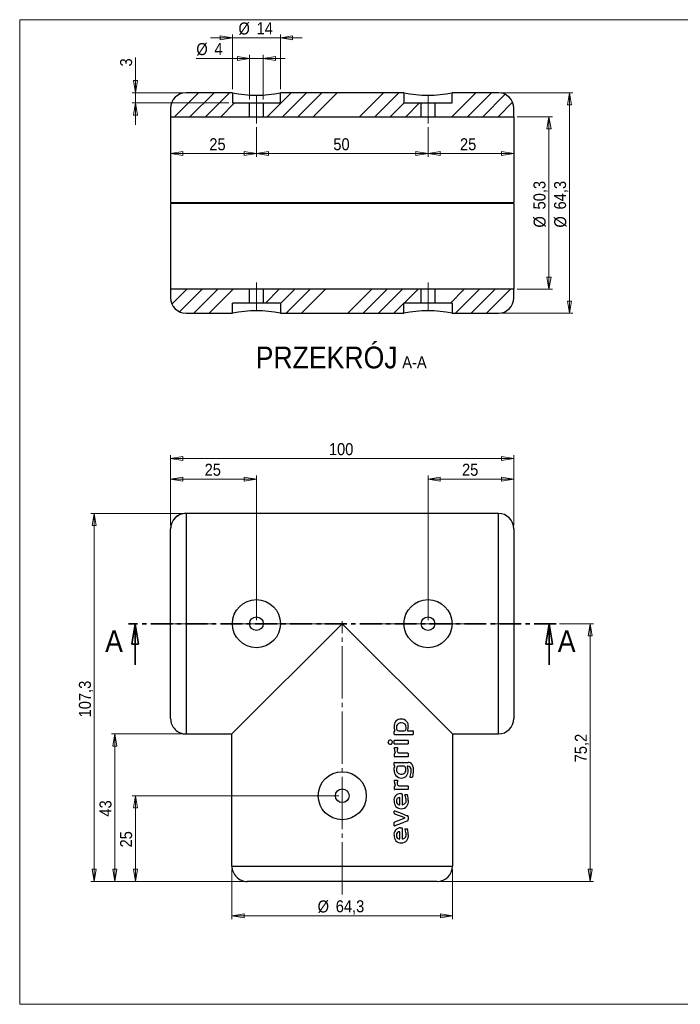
# Model space of a CAD drawing. Header units: millimetres. Extents: x 30 to 415, y 5 to 292.
# Tile 1 of 2: x 30 to 222, y 5 to 292. Entities that reach past the tile are written whole.
import ezdxf

# ---------------------------------------------------------------- set-up
doc = ezdxf.new("R2010")
doc.units = ezdxf.units.MM
for name, pattern in [('SLD-Linia-ciągła', [0]), ('SLD-Linia-długa-kreska-kropka', [19.05, 15.24, -1.27, 1.27, -1.27]), ('SLD-Linia-kreska-kropka', [10.16, 6.35, -1.27, 1.27, -1.27])]:
    doc.linetypes.add(name, pattern=pattern)
doc.styles.add('SLDTEXTSTYLE0', font='GOTHIC.TTF', dxfattribs={"width": 0.913})
doc.dimstyles.new('SLDDIMSTYLE0', dxfattribs={"dimtxt": 3.5, "dimasz": 3.556, "dimexe": 0, "dimexo": 0.0625, "dimgap": 0.875, "dimtad": 1, "dimdec": 1, "dimrnd": 1e-09, "dimzin": 12, "dimdsep": 46, "dimtxsty": 'SLDTEXTSTYLE0', "dimblk1": 'CLOSED', "dimblk2": 'CLOSED', "dimsah": 1, "dimcen": 0.09, "dimadec": 0, "dimazin": 3, "dimtfac": 1, "dimtdec": 1, "dimtofl": 0, "dimtmove": 0, "dimatfit": 3, "dimldrblk": 'CLOSED', "dimfxl": 1, "dimfrac": 2, "dimtolj": 1, "dimtzin": 12, "dimarcsym": 0})
doc.dimstyles.new('SLDDIMSTYLE1', dxfattribs={"dimtxt": 3.5, "dimasz": 3.556, "dimexe": 0, "dimexo": 0.0625, "dimgap": 0.875, "dimtad": 1, "dimdec": 1, "dimrnd": 1e-09, "dimzin": 12, "dimdsep": 46, "dimtxsty": 'SLDTEXTSTYLE0', "dimblk1": 'CLOSED', "dimblk2": 'CLOSED', "dimsah": 1, "dimcen": 0.09, "dimadec": 0, "dimazin": 3, "dimtfac": 1, "dimtdec": 1, "dimtmove": 0, "dimatfit": 0, "dimldrblk": 'CLOSED', "dimfxl": 1, "dimfrac": 2, "dimtolj": 1, "dimtzin": 12, "dimarcsym": 0})

# ---------------------------------------------------------------- blocks, each defined once
blk = doc.blocks.new('_Closed')
at = {"color": 0, "linetype": 'ByBlock', "lineweight": -2}
for p, q in [((-1, 0.166667), (0, 0)), ((-1, 0.166667), (-1, -0.166667)), ((0, 0), (-1, -0.166667)), ((0, 0), (-1, 0))]:
    blk.add_line(p, q, dxfattribs=at)
blk = doc.blocks.new('_D')
at = {"color": 7, "linetype": 'SLD-Linia-ciągła', "lineweight": 18, "true_color": 0xffffff}
for p, q in [((187.29, 115.95), (197.23, 115.95)), ((196.23, 40.8), (196.23, 115.95)), ((152.63, 40.8), (197.23, 40.8))]:
    blk.add_line(p, q, dxfattribs=at)
at = {"color": 7, "linetype": 'SLD-Linia-ciągła', "lineweight": 18, "true_color": 0xffffff, "xscale": 3.556, "yscale": 3.556}
for p, rotation in [((196.23, 115.95), 90.0000000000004), ((196.23, 40.8), 270.0000000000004)]:
    blk.add_blockref('_Closed', p, dxfattribs=dict(at, rotation=rotation))
at = {"color": 7, "linetype": 'SLD-Linia-ciągła', "lineweight": 18, "true_color": 0xffffff, "insert": (191.76, 75.53), "char_height": 3.5, "attachment_point": 1, "rotation": 90, "style": 'SLDTEXTSTYLE0'}
blk.add_mtext('75,2', dxfattribs=at)
blk = doc.blocks.new('_D_1')
at = {"color": 7, "linetype": 'SLD-Linia-ciągła', "lineweight": 18, "true_color": 0xffffff}
for p, q in [((73.98, 144.6), (73.98, 165.1)), ((173.98, 164.1), (73.98, 164.1)), ((173.98, 144.6), (173.98, 165.1))]:
    blk.add_line(p, q, dxfattribs=at)
at = {"color": 7, "linetype": 'SLD-Linia-ciągła', "lineweight": 18, "true_color": 0xffffff, "xscale": 3.556, "yscale": 3.556, "rotation": 180.0000000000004}
blk.add_blockref('_Closed', (73.98, 164.1), dxfattribs=at)
at = {"color": 7, "linetype": 'SLD-Linia-ciągła', "lineweight": 18, "true_color": 0xffffff, "xscale": 3.556, "yscale": 3.556}
blk.add_blockref('_Closed', (173.98, 164.1), dxfattribs=at)
at = {"color": 7, "linetype": 'SLD-Linia-ciągła', "lineweight": 18, "true_color": 0xffffff, "insert": (120.1, 168.57), "char_height": 3.5, "attachment_point": 1, "style": 'SLDTEXTSTYLE0'}
blk.add_mtext('100', dxfattribs=at)
blk = doc.blocks.new('_D_2')
at = {"color": 7, "linetype": 'SLD-Linia-ciągła', "lineweight": 18, "true_color": 0xffffff}
for p, q in [((148.98, 116.95), (148.98, 159.1)), ((148.98, 158.1), (173.98, 158.1)), ((173.98, 144.6), (173.98, 159.1))]:
    blk.add_line(p, q, dxfattribs=at)
at = {"color": 7, "linetype": 'SLD-Linia-ciągła', "lineweight": 18, "true_color": 0xffffff, "xscale": 3.556, "yscale": 3.556, "rotation": 180.0000000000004}
blk.add_blockref('_Closed', (148.98, 158.1), dxfattribs=at)
at = {"color": 7, "linetype": 'SLD-Linia-ciągła', "lineweight": 18, "true_color": 0xffffff, "xscale": 3.556, "yscale": 3.556}
blk.add_blockref('_Closed', (173.98, 158.1), dxfattribs=at)
at = {"color": 7, "linetype": 'SLD-Linia-ciągła', "lineweight": 18, "true_color": 0xffffff, "insert": (158.89, 162.57), "char_height": 3.5, "attachment_point": 1, "style": 'SLDTEXTSTYLE0'}
blk.add_mtext('25', dxfattribs=at)
blk = doc.blocks.new('_D_3')
at = {"color": 7, "linetype": 'SLD-Linia-ciągła', "lineweight": 18, "true_color": 0xffffff}
for p, q in [((73.98, 144.6), (73.98, 159.1)), ((98.98, 158.1), (73.98, 158.1)), ((98.98, 116.95), (98.98, 159.1))]:
    blk.add_line(p, q, dxfattribs=at)
at = {"color": 7, "linetype": 'SLD-Linia-ciągła', "lineweight": 18, "true_color": 0xffffff, "xscale": 3.556, "yscale": 3.556, "rotation": 180.0000000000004}
blk.add_blockref('_Closed', (73.98, 158.1), dxfattribs=at)
at = {"color": 7, "linetype": 'SLD-Linia-ciągła', "lineweight": 18, "true_color": 0xffffff, "xscale": 3.556, "yscale": 3.556}
blk.add_blockref('_Closed', (98.98, 158.1), dxfattribs=at)
at = {"color": 7, "linetype": 'SLD-Linia-ciągła', "lineweight": 18, "true_color": 0xffffff, "insert": (83.89, 162.57), "char_height": 3.5, "attachment_point": 1, "style": 'SLDTEXTSTYLE0'}
blk.add_mtext('25', dxfattribs=at)
blk = doc.blocks.new('_D_4')
at = {"color": 7, "linetype": 'SLD-Linia-ciągła', "lineweight": 18, "true_color": 0xffffff}
for p, q in [((122.98, 65.8), (62.73, 65.8)), ((63.73, 40.8), (63.73, 65.8)), ((95.33, 40.8), (62.73, 40.8))]:
    blk.add_line(p, q, dxfattribs=at)
at = {"color": 7, "linetype": 'SLD-Linia-ciągła', "lineweight": 18, "true_color": 0xffffff, "xscale": 3.556, "yscale": 3.556}
for p, rotation in [((63.73, 65.8), 90.0000000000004), ((63.73, 40.8), 270.0000000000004)]:
    blk.add_blockref('_Closed', p, dxfattribs=dict(at, rotation=rotation))
at = {"color": 7, "linetype": 'SLD-Linia-ciągła', "lineweight": 18, "true_color": 0xffffff, "insert": (59.25, 50.71), "char_height": 3.5, "attachment_point": 1, "rotation": 90, "style": 'SLDTEXTSTYLE0'}
blk.add_mtext('25', dxfattribs=at)
blk = doc.blocks.new('_D_5')
at = {"color": 7, "linetype": 'SLD-Linia-ciągła', "lineweight": 18, "true_color": 0xffffff}
for p, q in [((77.48, 148.1), (50.73, 148.1)), ((51.73, 40.8), (51.73, 148.1)), ((95.33, 40.8), (50.73, 40.8))]:
    blk.add_line(p, q, dxfattribs=at)
at = {"color": 7, "linetype": 'SLD-Linia-ciągła', "lineweight": 18, "true_color": 0xffffff, "xscale": 3.556, "yscale": 3.556}
for p, rotation in [((51.73, 148.1), 90.00000000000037), ((51.73, 40.8), 270.0000000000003)]:
    blk.add_blockref('_Closed', p, dxfattribs=dict(at, rotation=rotation))
at = {"color": 7, "linetype": 'SLD-Linia-ciągła', "lineweight": 18, "true_color": 0xffffff, "insert": (47.25, 88.63), "char_height": 3.5, "attachment_point": 1, "rotation": 90, "style": 'SLDTEXTSTYLE0'}
blk.add_mtext('107,3', dxfattribs=at)
blk = doc.blocks.new('_D_6')
at = {"color": 7, "linetype": 'SLD-Linia-ciągła', "lineweight": 18, "true_color": 0xffffff}
for p, q in [((77.48, 83.8), (56.73, 83.8)), ((57.73, 83.8), (57.73, 40.8)), ((95.33, 40.8), (56.73, 40.8))]:
    blk.add_line(p, q, dxfattribs=at)
at = {"color": 7, "linetype": 'SLD-Linia-ciągła', "lineweight": 18, "true_color": 0xffffff, "xscale": 3.556, "yscale": 3.556}
for p, rotation in [((57.73, 83.8), 90.0000000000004), ((57.73, 40.8), 270.0000000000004)]:
    blk.add_blockref('_Closed', p, dxfattribs=dict(at, rotation=rotation))
at = {"color": 7, "linetype": 'SLD-Linia-ciągła', "lineweight": 18, "true_color": 0xffffff, "insert": (53.25, 59.71), "char_height": 3.5, "attachment_point": 1, "rotation": 90, "style": 'SLDTEXTSTYLE0'}
blk.add_mtext('43', dxfattribs=at)
blk = doc.blocks.new('_D_7')
at = {"color": 7, "linetype": 'SLD-Linia-ciągła', "lineweight": 18, "true_color": 0xffffff}
for p, q in [((91.83, 44.3), (91.83, 29.8)), ((156.13, 44.3), (156.13, 29.8)), ((156.13, 30.8), (91.83, 30.8))]:
    blk.add_line(p, q, dxfattribs=at)
at = {"color": 7, "linetype": 'SLD-Linia-ciągła', "lineweight": 18, "true_color": 0xffffff, "xscale": 3.556, "yscale": 3.556, "rotation": 180.0000000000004}
blk.add_blockref('_Closed', (91.83, 30.8), dxfattribs=at)
at = {"color": 7, "linetype": 'SLD-Linia-ciągła', "lineweight": 18, "true_color": 0xffffff, "xscale": 3.556, "yscale": 3.556}
blk.add_blockref('_Closed', (156.13, 30.8), dxfattribs=at)
at = {"color": 7, "linetype": 'SLD-Linia-ciągła', "lineweight": 18, "true_color": 0xffffff, "char_height": 3.5, "attachment_point": 1, "style": 'SLDTEXTSTYLE0'}
for s, insert in [('%%c', (116.81, 35.27)), ('64,3', (122.09, 35.32))]:
    blk.add_mtext(s, dxfattribs=dict(at, insert=insert))
blk = doc.blocks.new('_D_8')
at = {"color": 7, "linetype": 'SLD-Linia-ciągła', "lineweight": 18, "true_color": 0xffffff}
for p, q in [((174.98, 263.72), (185.23, 263.72)), ((184.23, 213.42), (184.23, 263.72)), ((174.98, 213.42), (185.23, 213.42))]:
    blk.add_line(p, q, dxfattribs=at)
at = {"color": 7, "linetype": 'SLD-Linia-ciągła', "lineweight": 18, "true_color": 0xffffff, "xscale": 3.556, "yscale": 3.556}
for p, rotation in [((184.23, 263.72, 48.02), 90.0000000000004), ((184.23, 213.42, 48.02), 270.0000000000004)]:
    blk.add_blockref('_Closed', p, dxfattribs=dict(at, rotation=rotation))
at = {"color": 7, "linetype": 'SLD-Linia-ciągła', "lineweight": 18, "true_color": 0xffffff, "char_height": 3.5, "attachment_point": 1, "rotation": 90, "style": 'SLDTEXTSTYLE0'}
for s, insert in [('50,3', (179.71, 236.68)), ('%%c', (179.76, 231.4))]:
    blk.add_mtext(s, dxfattribs=dict(at, insert=insert))
blk = doc.blocks.new('_D_9')
at = {"color": 7, "linetype": 'SLD-Linia-ciągła', "lineweight": 18, "true_color": 0xffffff}
for p, q in [((170.48, 270.72), (191.23, 270.72)), ((190.23, 270.72), (190.23, 206.42)), ((170.48, 206.42), (191.23, 206.42))]:
    blk.add_line(p, q, dxfattribs=at)
at = {"color": 7, "linetype": 'SLD-Linia-ciągła', "lineweight": 18, "true_color": 0xffffff, "xscale": 3.556, "yscale": 3.556}
for p, rotation in [((190.23, 270.72, 48.02), 90.0000000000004), ((190.23, 206.42, 48.02), 270.0000000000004)]:
    blk.add_blockref('_Closed', p, dxfattribs=dict(at, rotation=rotation))
at = {"color": 7, "linetype": 'SLD-Linia-ciągła', "lineweight": 18, "true_color": 0xffffff, "char_height": 3.5, "attachment_point": 1, "rotation": 90, "style": 'SLDTEXTSTYLE0'}
for s, insert in [('64,3', (185.71, 236.68)), ('%%c', (185.76, 231.4))]:
    blk.add_mtext(s, dxfattribs=dict(at, insert=insert))
blk = doc.blocks.new('_D_10')
at = {"color": 7, "linetype": 'SLD-Linia-ciągła', "lineweight": 18, "true_color": 0xffffff}
for p, q in [((91.98, 271.72), (91.98, 287.72)), ((105.98, 271.72), (105.98, 287.72)), ((91.98, 286.72), (85.63, 286.72)), ((91.98, 286.72), (105.98, 286.72)), ((105.98, 286.72), (112.33, 286.72))]:
    blk.add_line(p, q, dxfattribs=at)
at = {"color": 7, "linetype": 'SLD-Linia-ciągła', "lineweight": 18, "true_color": 0xffffff, "xscale": 3.556, "yscale": 3.556}
blk.add_blockref('_Closed', (91.98, 286.72, 48.02), dxfattribs=at)
at = {"color": 7, "linetype": 'SLD-Linia-ciągła', "lineweight": 18, "true_color": 0xffffff, "xscale": 3.556, "yscale": 3.556, "rotation": 180.0000000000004}
blk.add_blockref('_Closed', (105.98, 286.72, 48.02), dxfattribs=at)
at = {"color": 7, "linetype": 'SLD-Linia-ciągła', "lineweight": 18, "true_color": 0xffffff, "char_height": 3.5, "attachment_point": 1, "style": 'SLDTEXTSTYLE0'}
for s, insert in [('%%c', (93.75, 291.19)), ('14', (99.03, 291.24))]:
    blk.add_mtext(s, dxfattribs=dict(at, insert=insert))
blk = doc.blocks.new('_D_11')
at = {"color": 7, "linetype": 'SLD-Linia-ciągła', "lineweight": 18, "true_color": 0xffffff}
for p, q in [((63.73, 270.72), (63.73, 280.95)), ((77.48, 270.72), (62.73, 270.72)), ((63.73, 270.72), (63.73, 267.72)), ((90.98, 267.72), (62.73, 267.72)), ((63.73, 267.72), (63.73, 261.37))]:
    blk.add_line(p, q, dxfattribs=at)
at = {"color": 7, "linetype": 'SLD-Linia-ciągła', "lineweight": 18, "true_color": 0xffffff, "xscale": 3.556, "yscale": 3.556}
for p, rotation in [((63.73, 270.72, 48.02), 270.0000000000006), ((63.73, 267.72, 48.02), 90.00000000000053)]:
    blk.add_blockref('_Closed', p, dxfattribs=dict(at, rotation=rotation))
at = {"color": 7, "linetype": 'SLD-Linia-ciągła', "lineweight": 18, "true_color": 0xffffff, "insert": (59.25, 278.36), "char_height": 3.5, "attachment_point": 1, "rotation": 90, "style": 'SLDTEXTSTYLE0'}
blk.add_mtext('3', dxfattribs=at)
blk = doc.blocks.new('_D_12')
at = {"color": 7, "linetype": 'SLD-Linia-ciągła', "lineweight": 18, "true_color": 0xffffff}
for p, q in [((96.98, 268.72), (96.98, 281.72)), ((100.98, 268.72), (100.98, 281.72)), ((96.98, 280.72), (81.47, 280.72)), ((96.98, 280.72), (100.98, 280.72)), ((100.98, 280.72), (107.33, 280.72))]:
    blk.add_line(p, q, dxfattribs=at)
at = {"color": 7, "linetype": 'SLD-Linia-ciągła', "lineweight": 18, "true_color": 0xffffff, "xscale": 3.556, "yscale": 3.556}
blk.add_blockref('_Closed', (96.98, 280.72, 48.02), dxfattribs=at)
at = {"color": 7, "linetype": 'SLD-Linia-ciągła', "lineweight": 18, "true_color": 0xffffff, "xscale": 3.556, "yscale": 3.556, "rotation": 180.0000000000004}
blk.add_blockref('_Closed', (100.98, 280.72, 48.02), dxfattribs=at)
at = {"color": 7, "linetype": 'SLD-Linia-ciągła', "lineweight": 18, "true_color": 0xffffff, "char_height": 3.5, "attachment_point": 1, "style": 'SLDTEXTSTYLE0'}
for s, insert in [('%%c', (81.47, 285.19)), ('4', (86.75, 285.24))]:
    blk.add_mtext(s, dxfattribs=dict(at, insert=insert))
blk = doc.blocks.new('_D_13')
at = {"color": 7, "linetype": 'SLD-Linia-ciągła', "lineweight": 18, "true_color": 0xffffff}
for p, q in [((98.98, 260.72), (98.98, 251.98)), ((148.98, 260.72), (148.98, 251.98)), ((98.98, 252.98), (148.98, 252.98))]:
    blk.add_line(p, q, dxfattribs=at)
at = {"color": 7, "linetype": 'SLD-Linia-ciągła', "lineweight": 18, "true_color": 0xffffff, "xscale": 3.556, "yscale": 3.556, "rotation": 180.0000000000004}
blk.add_blockref('_Closed', (98.98, 252.98, 48.02), dxfattribs=at)
at = {"color": 7, "linetype": 'SLD-Linia-ciągła', "lineweight": 18, "true_color": 0xffffff, "xscale": 3.556, "yscale": 3.556}
blk.add_blockref('_Closed', (148.98, 252.98, 48.02), dxfattribs=at)
at = {"color": 7, "linetype": 'SLD-Linia-ciągła', "lineweight": 18, "true_color": 0xffffff, "insert": (121.39, 257.45), "char_height": 3.5, "attachment_point": 1, "style": 'SLDTEXTSTYLE0'}
blk.add_mtext('50', dxfattribs=at)
blk = doc.blocks.new('_D_14')
at = {"color": 7, "linetype": 'SLD-Linia-ciągła', "lineweight": 18, "true_color": 0xffffff}
for p, q in [((98.98, 260.72), (98.98, 251.98)), ((73.98, 252.98), (98.98, 252.98))]:
    blk.add_line(p, q, dxfattribs=at)
at = {"color": 7, "linetype": 'SLD-Linia-ciągła', "lineweight": 18, "true_color": 0xffffff, "xscale": 3.556, "yscale": 3.556, "rotation": 180.0000000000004}
blk.add_blockref('_Closed', (73.98, 252.98, 48.02), dxfattribs=at)
at = {"color": 7, "linetype": 'SLD-Linia-ciągła', "lineweight": 18, "true_color": 0xffffff, "xscale": 3.556, "yscale": 3.556}
blk.add_blockref('_Closed', (98.98, 252.98, 48.02), dxfattribs=at)
at = {"color": 7, "linetype": 'SLD-Linia-ciągła', "lineweight": 18, "true_color": 0xffffff, "insert": (85.26, 257.45), "char_height": 3.5, "attachment_point": 1, "style": 'SLDTEXTSTYLE0'}
blk.add_mtext('25', dxfattribs=at)
blk = doc.blocks.new('_D_15')
at = {"color": 7, "linetype": 'SLD-Linia-ciągła', "lineweight": 18, "true_color": 0xffffff}
for p, q in [((148.98, 260.72), (148.98, 251.98)), ((148.98, 252.98), (173.98, 252.98))]:
    blk.add_line(p, q, dxfattribs=at)
at = {"color": 7, "linetype": 'SLD-Linia-ciągła', "lineweight": 18, "true_color": 0xffffff, "xscale": 3.556, "yscale": 3.556, "rotation": 180.0000000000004}
blk.add_blockref('_Closed', (148.98, 252.98, 48.02), dxfattribs=at)
at = {"color": 7, "linetype": 'SLD-Linia-ciągła', "lineweight": 18, "true_color": 0xffffff, "xscale": 3.556, "yscale": 3.556}
blk.add_blockref('_Closed', (173.98, 252.98, 48.02), dxfattribs=at)
at = {"color": 7, "linetype": 'SLD-Linia-ciągła', "lineweight": 18, "true_color": 0xffffff, "insert": (158.3, 257.45), "char_height": 3.5, "attachment_point": 1, "style": 'SLDTEXTSTYLE0'}
blk.add_mtext('25', dxfattribs=at)

msp = doc.modelspace()

# ---------------------------------------------------------------- hatches: boundary and pattern name
at = {"linetype": 'SLD-Linia-ciągła', "lineweight": 18}
h = msp.add_hatch(dxfattribs=at)
h.set_pattern_fill('ANSI34', color=256, angle=3e-322, style=0)
edge = h.paths.add_edge_path(flags=0)
edge.add_arc((78.48, 266.22), 4.5, 90, 180)
edge.add_line((73.98, 266.22), (73.98, 263.72))
edge.add_line((73.98, 263.72), (96.98, 263.72))
edge.add_line((96.98, 263.72), (96.98, 267.72))
edge.add_line((96.98, 267.72), (91.98, 267.72))
edge.add_line((91.98, 267.72), (91.98, 270.72))
edge.add_line((91.98, 270.72), (78.48, 270.72))
h = msp.add_hatch(dxfattribs=at)
h.set_pattern_fill('ANSI34', color=256, angle=3e-322, style=0)
h.paths.add_polyline_path([(100.98, 263.72), (146.98, 263.72), (146.98, 267.72), (141.98, 267.72), (141.98, 270.72), (105.98, 270.72), (105.98, 267.72), (100.98, 267.72)], flags=0)
h = msp.add_hatch(dxfattribs=at)
h.set_pattern_fill('ANSI34', color=256, angle=3e-322, style=0)
edge = h.paths.add_edge_path(flags=0)
edge.add_arc((169.48, 266.22), 4.5, 0, 90)
edge.add_line((169.48, 270.72), (155.98, 270.72))
edge.add_line((155.98, 270.72), (155.98, 267.72))
edge.add_line((155.98, 267.72), (150.98, 267.72))
edge.add_line((150.98, 267.72), (150.98, 263.72))
edge.add_line((150.98, 263.72), (173.98, 263.72))
edge.add_line((173.98, 263.72), (173.98, 266.22))
h = msp.add_hatch(dxfattribs=at)
h.set_pattern_fill('ANSI34', color=256, angle=3e-322, style=0)
edge = h.paths.add_edge_path(flags=0)
edge.add_line((91.98, 209.42), (96.98, 209.42))
edge.add_line((96.98, 209.42), (96.98, 213.42))
edge.add_line((96.98, 213.42), (73.98, 213.42))
edge.add_line((73.98, 213.42), (73.98, 210.92))
edge.add_arc((78.48, 210.92), 4.5, 180, 270)
edge.add_line((78.48, 206.42), (91.98, 206.42))
edge.add_line((91.98, 206.42), (91.98, 209.42))
h = msp.add_hatch(dxfattribs=at)
h.set_pattern_fill('ANSI34', color=256, angle=3e-322, style=0)
h.paths.add_polyline_path([(146.98, 209.42), (146.98, 213.42), (100.98, 213.42), (100.98, 209.42), (105.98, 209.42), (105.98, 206.42), (141.98, 206.42), (141.98, 209.42)], flags=0)
h = msp.add_hatch(dxfattribs=at)
h.set_pattern_fill('ANSI34', color=256, angle=3e-322, style=0)
edge = h.paths.add_edge_path(flags=0)
edge.add_line((173.98, 213.42), (150.98, 213.42))
edge.add_line((150.98, 213.42), (150.98, 209.42))
edge.add_line((150.98, 209.42), (155.98, 209.42))
edge.add_line((155.98, 209.42), (155.98, 206.42))
edge.add_line((155.98, 206.42), (169.48, 206.42))
edge.add_arc((169.48, 210.92), 4.5, 270, 360)
edge.add_line((173.98, 210.92), (173.98, 213.42))

# ---------------------------------------------------------------- linework, layer by layer
at = {"color": 7, "linetype": 'SLD-Linia-ciągła', "lineweight": 18, "true_color": 0xffffff}
for p, q in [((30, 5), (30, 292)), ((30, 292), (415, 292)), ((415, 5), (30, 5))]:
    msp.add_line(p, q, dxfattribs=at)
for p, q in [((91.98, 270.72), (78.48, 270.72)), ((91.98, 270.72), (91.98, 267.72)), ((105.98, 267.72), (105.98, 270.72)), ((141.98, 270.72), (105.98, 270.72)), ((141.98, 270.72), (141.98, 267.72)), ((169.48, 270.72), (155.98, 270.72)), ((155.98, 267.72), (155.98, 270.72)), ((91.98, 267.72), (96.98, 267.72)), ((96.98, 263.72), (96.98, 267.72)), ((96.98, 267.72), (100.98, 267.72)), ((100.98, 267.72), (100.98, 263.72)), ((100.98, 267.72), (105.98, 267.72)), ((141.98, 267.72), (146.98, 267.72)), ((146.98, 263.72), (146.98, 267.72)), ((146.98, 267.72), (150.98, 267.72)), ((150.98, 267.72), (150.98, 263.72)), ((150.98, 267.72), (155.98, 267.72)), ((73.98, 266.22), (73.98, 263.72)), ((173.98, 263.72), (173.98, 266.22)), ((73.98, 263.72), (73.98, 238.67)), ((73.98, 263.72), (96.98, 263.72)), ((100.98, 263.72), (146.98, 263.72)), ((150.98, 263.72), (173.98, 263.72)), ((173.98, 263.72), (173.98, 238.67)), ((73.98, 238.67), (173.98, 238.67)), ((73.98, 238.47), (73.98, 213.42)), ((173.98, 238.47), (73.98, 238.47)), ((173.98, 238.47), (173.98, 213.42)), ((96.98, 213.42), (73.98, 213.42)), ((73.98, 213.42), (73.98, 210.92)), ((96.98, 209.42), (96.98, 213.42)), ((100.98, 213.42), (100.98, 209.42)), ((146.98, 213.42), (100.98, 213.42)), ((146.98, 209.42), (146.98, 213.42)), ((150.98, 213.42), (150.98, 209.42)), ((173.98, 213.42), (150.98, 213.42)), ((173.98, 210.92), (173.98, 213.42)), ((91.98, 206.42), (91.98, 209.42)), ((96.98, 209.42), (91.98, 209.42)), ((100.98, 209.42), (96.98, 209.42)), ((105.98, 209.42), (100.98, 209.42)), ((105.98, 209.42), (105.98, 206.42)), ((141.98, 206.42), (141.98, 209.42)), ((146.98, 209.42), (141.98, 209.42)), ((150.98, 209.42), (146.98, 209.42)), ((155.98, 209.42), (150.98, 209.42)), ((155.98, 209.42), (155.98, 206.42)), ((78.48, 206.42), (91.98, 206.42)), ((105.98, 206.42), (141.98, 206.42)), ((155.98, 206.42), (169.48, 206.42)), ((78.48, 148.1), (78.48, 83.8)), ((169.48, 148.1), (78.48, 148.1)), ((169.48, 83.8), (169.48, 148.1)), ((73.98, 88.3), (73.98, 143.6)), ((173.98, 143.6), (173.98, 88.3)), ((123.98, 115.95), (91.83, 83.8)), ((156.13, 83.8), (123.98, 115.95)), ((78.48, 83.8), (91.83, 83.8)), ((91.83, 45.3), (91.83, 83.8)), ((139.16, 83.7), (139.16, 84.42)), ((139.28, 84.6), (139.36, 84.6)), ((140.36, 84.72), (142.08, 84.72)), ((143.01, 84.72), (144.58, 84.72)), ((144.68, 84.59), (144.68, 83.7)), ((156.13, 83.8), (156.13, 45.3)), ((156.13, 83.8), (169.48, 83.8)), ((139.15, 80.96), (139.14, 81.85)), ((143.17, 81.85), (143.17, 80.96)), ((139.2, 77.25), (139.2, 78.02)), ((139.31, 78.17), (139.45, 78.17)), ((139.34, 79.89), (139.95, 79.89)), ((140.05, 79.44), (140.02, 79.21)), ((140.07, 79.61), (140.05, 79.44)), ((140.6, 78.27), (143.07, 78.27)), ((143.17, 78.14), (143.17, 77.25)), ((139.16, 74.61), (139.16, 75.4)), ((139.36, 74.49), (139.26, 74.48)), ((139.91, 74.1), (139.78, 73.44)), ((142, 74.39), (140.39, 74.39)), ((143.11, 74.39), (142.92, 74.39)), ((144.7, 73.06), (144.58, 71.78)), ((139.34, 70.35), (139.95, 70.35)), ((140.05, 69.9), (140.02, 69.67)), ((140.07, 70.07), (140.05, 69.9)), ((144.29, 71.13), (143.86, 71.13)), ((139.2, 67.71), (139.2, 68.48)), ((139.31, 68.63), (139.45, 68.63)), ((140.6, 68.72), (143.07, 68.72)), ((140.99, 66.43), (141.32, 66.43)), ((141.42, 66.3), (141.42, 63.17)), ((142.42, 66.14), (142.77, 66.14)), ((143.17, 68.6), (143.17, 67.71)), ((140.65, 63.17), (140.77, 63.17)), ((140.77, 63.17), (140.77, 65.29)), ((142.55, 65.13), (142.29, 65.92)), ((139.16, 60.72), (139.16, 61.28)), ((142.35, 59.32), (139.29, 60.47)), ((139.16, 57.15), (139.16, 58.01)), ((139.27, 58.21), (142.35, 59.32)), ((143.24, 59.55), (143.24, 58.83)), ((140.77, 53.19), (140.77, 55.31)), ((140.99, 56.45), (141.32, 56.45)), ((141.42, 56.32), (141.42, 53.19)), ((142.55, 55.15), (142.3, 55.93)), ((142.42, 56.16), (142.77, 56.16)), ((140.65, 53.19), (140.77, 53.19)), ((91.83, 45.3), (156.13, 45.3)), ((151.63, 40.8), (96.33, 40.8))]:
    msp.add_line(p, q)
at = {"color": 7, "linetype": 'SLD-Linia-długa-kreska-kropka', "lineweight": 18, "true_color": 0xffffff}
for p, q in [((98.98, 269.72), (98.98, 261.72)), ((148.98, 269.72), (148.98, 261.72)), ((98.98, 215.42), (98.98, 207.42)), ((148.98, 207.42), (148.98, 215.42)), ((71.98, 115.95), (175.98, 115.95)), ((123.98, 36.98), (123.98, 116.67))]:
    msp.add_line(p, q, dxfattribs=at)
at = {"color": 7, "linetype": 'SLD-Linia-kreska-kropka', "lineweight": 35}
msp.add_line((186.29, 115.95), (61.66, 115.95), dxfattribs=at)
at = {"color": 7, "linetype": 'SLD-Linia-ciągła', "lineweight": 35}
for p, q in [((63.66, 103.95), (63.66, 115.95)), ((184.29, 103.95), (184.29, 115.95))]:
    msp.add_line(p, q, dxfattribs=at)
at = {"flags": 128}
for points in [[(142.28, 86.67), (141.76, 86.97), (141.18, 87.02)], [(142.61, 85.67), (142.53, 86.21), (142.28, 86.67)], [(139.16, 84.42), (139.16, 84.49), (139.17, 84.52), (139.18, 84.55), (139.2, 84.57), (139.22, 84.59), (139.25, 84.6), (139.28, 84.6)], [(144.58, 83.58), (142.02, 83.58), (139.27, 83.58)], [(139.36, 84.6), (139.34, 84.74), (139.28, 84.87)], [(139.76, 85.67), (139.79, 85.34), (139.88, 85.03), (139.97, 84.89), (140.08, 84.8), (140.36, 84.72)], [(142.08, 84.72), (142.33, 84.8), (142.43, 84.91), (142.5, 85.04), (142.58, 85.35), (142.61, 85.67)], [(143.02, 84.85), (143.01, 84.78), (143.01, 84.72)], [(143.07, 84.98), (143.04, 84.91), (143.02, 84.85)], [(137.96, 80.74), (137.72, 80.79), (137.62, 80.85), (137.53, 80.93), (137.48, 81.04), (137.44, 81.18), (137.42, 81.44)], [(138.51, 81.4), (138.48, 81.14), (138.45, 81.02), (138.39, 80.91), (138.3, 80.83), (138.19, 80.77), (137.96, 80.74)], [(137.97, 82.07), (138.21, 82.02), (138.31, 81.97), (138.39, 81.89), (138.45, 81.78), (138.49, 81.65), (138.51, 81.4)], [(139.25, 81.98), (141.21, 81.98), (143.07, 81.98)], [(143.07, 80.84), (141.21, 80.84), (139.25, 80.84)], [(139.16, 79.51), (139.17, 79.63), (139.18, 79.74)], [(139.18, 79.74), (139.19, 79.81), (139.21, 79.84), (139.22, 79.86), (139.24, 79.88), (139.27, 79.88), (139.34, 79.89)], [(139.45, 78.17), (139.43, 78.31), (139.39, 78.44)], [(139.95, 79.89), (140, 79.88), (140.02, 79.87), (140.04, 79.86), (140.05, 79.84), (140.06, 79.81), (140.08, 79.74)], [(140.02, 79.21), (140.01, 79.1), (140.01, 78.98)], [(140.01, 78.98), (140.04, 78.69), (140.08, 78.56), (140.15, 78.44), (140.25, 78.35), (140.36, 78.3), (140.6, 78.27)], [(140.08, 79.74), (140.08, 79.68), (140.07, 79.61)], [(139.27, 75.53), (141.28, 75.53), (143.19, 75.53)], [(143.07, 77.13), (141.23, 77.13), (139.3, 77.13)], [(144.31, 74.99), (144.62, 74.07), (144.7, 73.06)], [(139.08, 73.28), (139.12, 73.79), (139.29, 74.27)], [(139.26, 74.48), (139.22, 74.49), (139.2, 74.5), (139.19, 74.52), (139.18, 74.54), (139.17, 74.56), (139.16, 74.61)], [(139.29, 74.27), (139.35, 74.37), (139.36, 74.49)], [(142.54, 73.46), (142.51, 73.77), (142.43, 74.07), (142.35, 74.21), (142.26, 74.3), (142, 74.39)], [(142.92, 74.39), (142.94, 74.26), (142.99, 74.14)], [(143.77, 74.16), (143.46, 74.36), (143.11, 74.39)], [(144.09, 72.99), (144.03, 73.62), (143.77, 74.16)], [(144.58, 71.78), (144.5, 71.4), (144.47, 71.3), (144.43, 71.22), (144.36, 71.17), (144.29, 71.13)], [(139.16, 69.96), (139.17, 70.08), (139.18, 70.2)], [(139.18, 70.2), (139.19, 70.27), (139.21, 70.3), (139.22, 70.32), (139.24, 70.33), (139.27, 70.34), (139.34, 70.35)], [(139.45, 68.63), (139.43, 68.77), (139.39, 68.9)], [(139.95, 70.35), (140, 70.34), (140.02, 70.33), (140.04, 70.31), (140.05, 70.29), (140.06, 70.27), (140.08, 70.2)], [(140.02, 69.67), (140.01, 69.55), (140.01, 69.44)], [(140.01, 69.44), (140.04, 69.15), (140.08, 69.01), (140.15, 68.9), (140.25, 68.81), (140.36, 68.76), (140.6, 68.72)], [(140.08, 70.2), (140.08, 70.14), (140.07, 70.07)], [(143.75, 71.25), (143.77, 71.32), (143.79, 71.39)], [(143.86, 71.13), (143.82, 71.14), (143.8, 71.15), (143.79, 71.16), (143.78, 71.17), (143.77, 71.2), (143.75, 71.25)], [(143.07, 67.59), (141.23, 67.59), (139.3, 67.59)], [(142.26, 66.04), (142.27, 66.07), (142.28, 66.1), (142.3, 66.12), (142.32, 66.13), (142.42, 66.14)], [(142.29, 65.92), (142.27, 65.98), (142.26, 66.04)], [(142.77, 66.14), (142.85, 66.14), (142.89, 66.13), (142.92, 66.11), (142.94, 66.08), (142.96, 66.04), (143, 65.95)], [(142.61, 64.58), (142.6, 64.86), (142.55, 65.13)], [(139.16, 61.28), (139.17, 61.38), (139.17, 61.4), (139.19, 61.42), (139.2, 61.43), (139.23, 61.43)], [(139.23, 61.43), (139.26, 61.43), (139.29, 61.42)], [(139.29, 61.42), (141.15, 60.69), (142.94, 59.95)], [(142.98, 58.47), (141.2, 57.73), (139.35, 56.99)], [(139.26, 56.97), (139.23, 56.97), (139.2, 56.98), (139.19, 57), (139.17, 57.03), (139.16, 57.09), (139.16, 57.15)], [(139.35, 56.99), (139.31, 56.97), (139.26, 56.97)], [(142.27, 56.06), (142.27, 56.09), (142.28, 56.12), (142.3, 56.13), (142.32, 56.15), (142.42, 56.16)], [(142.3, 55.93), (142.28, 55.99), (142.27, 56.06)], [(142.61, 54.6), (142.6, 54.88), (142.55, 55.15)], [(142.77, 56.16), (142.85, 56.16), (142.89, 56.15), (142.92, 56.13), (142.94, 56.1), (142.96, 56.06), (143, 55.97)]]:
    msp.add_lwpolyline(points, dxfattribs=at)
for centre, radius in [((98.98, 115.95), 7), ((148.98, 115.95), 7), ((98.98, 115.95), 2), ((148.98, 115.95), 2), ((123.98, 65.8), 7), ((123.98, 65.8), 2)]:
    msp.add_circle(centre, radius)
for centre, radius, start, end in [((78.48, 266.22), 4.5, 90, 180), ((98.98, 302.39), 32.43, 257.5354, 282.4646), ((148.98, 302.39), 32.43, 257.5354, 282.4646), ((169.48, 266.22), 4.5, 0, 90), ((98.98, 288.83), 25.19, 265.4458, 274.5542), ((148.98, 288.83), 25.19, 265.4458, 274.5542), ((98.98, 188.31), 25.19, 85.4458, 94.5542), ((148.98, 188.31), 25.19, 85.4458, 94.5542), ((78.48, 210.92), 4.5, 180, 270), ((169.48, 210.92), 4.5, 270, 0), ((98.98, 174.75), 32.43, 77.5354, 102.4646), ((148.98, 174.75), 32.43, 77.5354, 102.4646), ((78.48, 143.6), 4.5, 90.0001, 180.0002), ((78.48, 143.6), 4.5, 90.0188, 179.9815), ((169.48, 143.6), 4.5, 359.9998, 89.9998), ((169.48, 143.6), 4.5, 0.0144, 89.9852), ((78.48, 88.3), 4.5, 179.9998, 269.9998), ((78.48, 88.3), 4.5, 179.9998, 269.9999), ((141.13, 86.1), 2.06, 88.755, 185.2639), ((141.04, 85.75), 1.28, 83.8877, 183.7301), ((141.16, 86.06), 2.1, 354.3966, 89.4314), ((169.48, 88.3), 4.5, 270.0002, 0.0002), ((169.48, 88.3), 4.5, 270.0176, 359.9828), ((141.55, 85.86), 2.48, 178.9827, 203.6772), ((139.29, 83.7), 0.125, 179.7459, 261.9146), ((140.76, 85.87), 2.48, 338.8215, 359.7697), ((144.55, 84.6), 0.123, 358.4986, 77.0234), ((144.56, 83.7), 0.121, 282.3852, 2.1438), ((137.98, 81.51), 0.565, 90.9385, 187.2326), ((139.27, 81.85), 0.128, 97.9599, 178.7088), ((139.27, 80.96), 0.127, 180.3104, 261.6951), ((143.05, 81.85), 0.125, 359.3274, 78.0109), ((143.05, 80.96), 0.123, 281.4601, 1.21), ((142.51, 79.66), 3.35, 182.5894, 201.3686), ((139.33, 78.04), 0.134, 99.925, 188.4481), ((143.05, 78.14), 0.125, 359.3161, 77.9798), ((139.29, 75.4), 0.126, 98.0012, 179.5776), ((139.32, 77.25), 0.128, 180.6927, 261.5888), ((143.05, 77.25), 0.123, 281.463, 1.1108), ((143.37, 74.46), 1.08, 29.2422, 99.0908), ((141.25, 73.12), 2.17, 175.6422, 269.3373), ((141.06, 73.36), 1.29, 176.5327, 276.2446), ((140.34, 73.93), 0.461, 83.8488, 158.3629), ((141.3, 73.32), 1.24, 265.5303, 6.23), ((141.2, 72.93), 1.99, 270.7005, 7.0258), ((140.81, 73.23), 2.36, 358.8533, 22.762), ((139.43, 73.03), 4.65, 339.4039, 359.6099), ((142.51, 70.12), 3.35, 182.6331, 201.3862), ((140.96, 64.53), 1.9, 89.1354, 187.9696), ((139.33, 68.5), 0.135, 99.9029, 188.426), ((139.32, 67.71), 0.127, 180.6925, 261.612), ((141.3, 66.31), 0.118, 357.6707, 82.8838), ((143.05, 68.6), 0.125, 359.3524, 78.0433), ((143.05, 67.71), 0.123, 281.3808, 1.0552), ((141.13, 64.08), 2.06, 174.8523, 272.8744), ((140.74, 64.33), 0.962, 88.4067, 186.1788), ((140.72, 64.11), 0.949, 173.3219, 265.3426), ((141.24, 64.06), 2.04, 269.8496, 9.9101), ((141.38, 64.41), 1.24, 271.9209, 7.8203), ((138.64, 64.48), 4.6, 359.1793, 18.7286), ((139.37, 60.68), 0.222, 169.3346, 249.0488), ((139.34, 58.04), 0.183, 112.7656, 190.203), ((142.9, 59.6), 0.352, 351.8496, 82.845), ((142.91, 58.79), 0.332, 281.2801, 6.2275), ((140.96, 54.54), 1.9, 89.1372, 187.9716), ((140.74, 54.35), 0.962, 88.3876, 186.2258), ((141.3, 56.33), 0.118, 357.8137, 82.9608), ((141.38, 54.43), 1.24, 271.9402, 7.771), ((138.62, 54.49), 4.62, 359.2251, 18.6919), ((141.13, 54.1), 2.06, 174.8706, 272.8482), ((140.73, 54.13), 0.95, 173.4016, 265.2946), ((141.24, 54.08), 2.04, 269.8506, 9.9011), ((96.33, 45.3), 4.5, 180.0001, 270.0002), ((96.33, 45.3), 4.5, 180.0002, 270.0002), ((151.63, 45.3), 4.5, 269.9998, 359.9998), ((151.63, 45.3), 4.5, 270.0166, 359.9831)]:
    msp.add_arc(centre, radius, start, end)

# ---------------------------------------------------------------- block references
at = {"color": 7, "linetype": 'SLD-Linia-ciągła', "lineweight": 35, "xscale": 6, "yscale": 6, "rotation": 90.0000000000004}
for p in [(63.66, 115.95), (184.29, 115.95)]:
    msp.add_blockref('_Closed', p, dxfattribs=at)

# ---------------------------------------------------------------- texts
at = {"color": 7, "linetype": 'SLD-Linia-ciągła', "lineweight": 18, "true_color": 0xffffff, "attachment_point": 2, "style": 'SLDTEXTSTYLE0'}
for s, insert, char_height in [('PRZEKRÓJ ', (119.44, 196.71), 6.35), ('A-A', (145.03, 193.91), 3.5)]:
    msp.add_mtext(s, dxfattribs=dict(at, insert=insert, char_height=char_height))
at = {"color": 7, "linetype": 'Continuous', "char_height": 6.35, "attachment_point": 1, "style": 'SLDTEXTSTYLE0'}
for insert in [(54.9, 114.03), (186.8, 114.03)]:
    msp.add_mtext('A', dxfattribs=dict(at, insert=insert))

# ---------------------------------------------------------------- dimensions: what is measured, and where the dimension line sits
at = {"color": 7, "linetype": 'SLD-Linia-ciągła', "lineweight": 18, "true_color": 0xffffff}
for base, p1, p2, picture, middle in [((105.98, 286.72), (91.98, 270.72), (105.98, 270.72), '_D_10', (98.98, 286.72)), ((100.98, 280.72), (96.98, 267.72), (100.98, 267.72), '_D_12', (85.4, 280.72))]:
    dim = msp.add_linear_dim(base=base, p1=p1, p2=p2, text='%%c<>', dimstyle='SLDDIMSTYLE1', dxfattribs=at)
    dim.commit()
    dim.dimension.update_dxf_attribs({"geometry": picture, "text_midpoint": middle, "dimtype": 160})
for base, p1, p2, dimstyle, picture, middle in [((63.73, 267.72), (78.48, 270.72), (91.98, 267.72), 'SLDDIMSTYLE1', '_D_11', (63.73, 279.65)), ((51.73, 148.1), (96.33, 40.8), (78.48, 148.1), 'SLDDIMSTYLE0', '_D_5', (51.73, 94.45)), ((196.23295203, 115.94940322), (151.62909628, 40.79940322), (186.29383401, 115.94940322), 'SLDDIMSTYLE0', '_D', (196.23295203, 80.0588629)), ((57.73, 40.8), (78.48, 83.8), (96.33, 40.8), 'SLDDIMSTYLE0', '_D_6', (57.73, 62.3)), ((63.73, 65.8), (96.33, 40.8), (123.98, 65.8), 'SLDDIMSTYLE0', '_D_4', (63.73, 53.3))]:
    dim = msp.add_linear_dim(base=base, p1=p1, p2=p2, angle=90, dimstyle=dimstyle, dxfattribs=at)
    dim.commit()
    dim.dimension.update_dxf_attribs({"geometry": picture, "text_midpoint": middle, "dimtype": 160})
for base, p1, p2, angle, picture, middle in [((190.23, 206.42), (169.48, 270.72), (169.48, 206.42), 90, '_D_9', (190.23, 238.57)), ((184.23, 263.72), (173.98, 213.42), (173.98, 263.72), 90, '_D_8', (184.23, 238.57)), ((91.83, 30.8), (156.13, 45.3), (91.83, 45.3), 0, '_D_7', (123.98, 30.8))]:
    dim = msp.add_linear_dim(base=base, p1=p1, p2=p2, angle=angle, text='%%c<>', dimstyle='SLDDIMSTYLE0', dxfattribs=at)
    dim.commit()
    dim.dimension.update_dxf_attribs({"geometry": picture, "text_midpoint": middle, "dimtype": 160})
for base, p1, p2, picture, middle in [((98.98, 252.98), (73.98, 263.72), (98.98, 261.72), '_D_14', (87.85, 252.98)), ((148.98, 252.98), (98.98, 261.72), (148.98, 261.72), '_D_13', (123.98, 252.98)), ((173.98, 252.98), (148.98, 261.72), (173.98, 263.72), '_D_15', (160.89, 252.98)), ((73.98, 164.1), (173.98, 143.6), (73.98, 143.6), '_D_1', (123.98, 164.1)), ((73.98, 158.1), (98.98, 115.95), (73.98, 143.6), '_D_3', (86.48, 158.1)), ((173.98, 158.1), (148.98, 115.95), (173.98, 143.6), '_D_2', (161.48, 158.1))]:
    dim = msp.add_linear_dim(base=base, p1=p1, p2=p2, dimstyle='SLDDIMSTYLE0', dxfattribs=at)
    dim.commit()
    dim.dimension.update_dxf_attribs({"geometry": picture, "text_midpoint": middle, "dimtype": 160})

doc.saveas('drawing.dxf')
